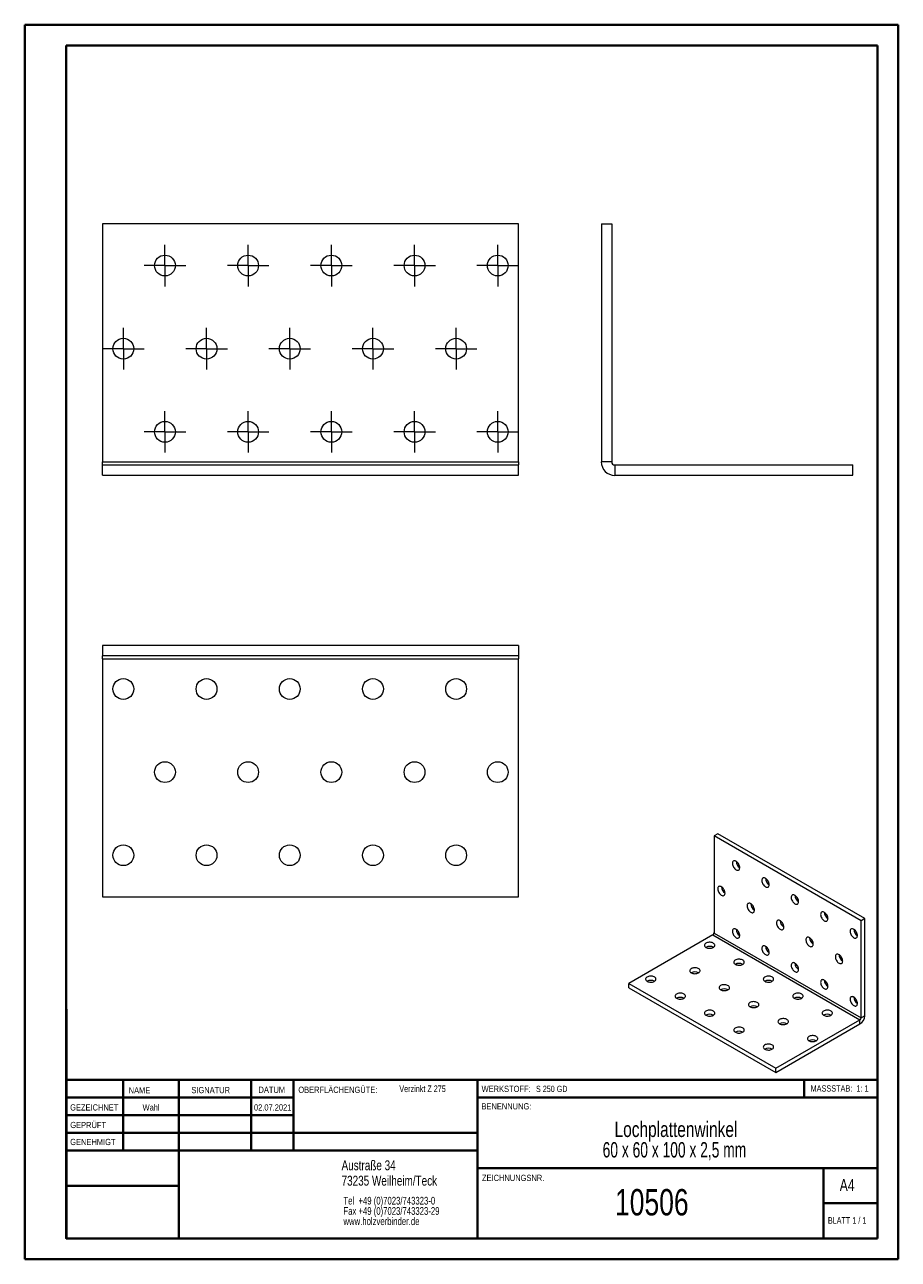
# Model space of a CAD drawing. Header units: millimetres. Extents: x 0 to 210, y 0 to 297.
import ezdxf

# ---------------------------------------------------------------- set-up
doc = ezdxf.new("R2010")
doc.units = ezdxf.units.MM
doc.styles.add('SLDTEXTSTYLE0', font='TXT', dxfattribs={"width": 0.75})
doc.styles.add('SLDTEXTSTYLE1', font='TXT', dxfattribs={"width": 0.681818})
doc.styles.add('SLDTEXTSTYLE2', font='TXT', dxfattribs={"width": 0.7})
doc.styles.add('SLDTEXTSTYLE3', font='TXT', dxfattribs={"width": 0.6875})
doc.styles.add('SLDTEXTSTYLE4', font='TXT', dxfattribs={"width": 0.670455})

# ---------------------------------------------------------------- blocks, each defined once
blk = doc.blocks.new('SW_NOTE_0')
at = {"color": 0, "linetype": 'Continuous', "lineweight": 0, "char_height": 1.8521, "attachment_point": 1, "style": 'SLDTEXTSTYLE0'}
for s, insert in [('Tel  +49 (0)7023/743323-0', (0, 2.39)), ('Fax +49 (0)7023/743323-29', (0, -0.08)), ('www.holzverbinder.de', (0, -2.55))]:
    blk.add_mtext(s, dxfattribs=dict(at, insert=insert))
blk = doc.blocks.new('SW_NOTE_1')
at = {"color": 0, "linetype": 'Continuous', "lineweight": 0, "char_height": 3.7042, "attachment_point": 2}
for s, insert, style in [('Lochplattenwinkel', (21.65, 4.77), 'SLDTEXTSTYLE0'), ('60 x 60 x 100 x 2,5 mm', (21.28, -0.16), 'SLDTEXTSTYLE4')]:
    blk.add_mtext(s, dxfattribs=dict(at, insert=insert, style=style))
blk = doc.blocks.new('SW_CENTERMARKSYMBOL_0')
at = {"color": 0, "linetype": 'Continuous', "lineweight": 0}
for p, q in [((0, 2.5), (0, 5)), ((-2.5, 0), (-5, 0)), ((0, 0), (-2.5, 0)), ((0, 0), (0, 2.5)), ((0, 0), (0, -2.5)), ((0, 0), (2.5, 0)), ((2.5, 0), (5, 0)), ((0, -2.5), (0, -5))]:
    blk.add_line(p, q, dxfattribs=at)
blk = doc.blocks.new('SW_CENTERMARKSYMBOL_1')
at = {"color": 0, "linetype": 'Continuous', "lineweight": 0}
for p, q in [((0, 2.5), (0, 5)), ((-2.5, 0), (-5, 0)), ((0, 0), (-2.5, 0)), ((0, 0), (0, 2.5)), ((0, 0), (0, -2.5)), ((0, 0), (2.5, 0)), ((2.5, 0), (5, 0)), ((0, -2.5), (0, -5))]:
    blk.add_line(p, q, dxfattribs=at)
blk = doc.blocks.new('SW_CENTERMARKSYMBOL_2')
at = {"color": 0, "linetype": 'Continuous', "lineweight": 0}
for p, q in [((0, 2.5), (0, 5)), ((-2.5, 0), (-5, 0)), ((0, 0), (-2.5, 0)), ((0, 0), (0, 2.5)), ((0, 0), (0, -2.5)), ((0, 0), (2.5, 0)), ((2.5, 0), (5, 0)), ((0, -2.5), (0, -5))]:
    blk.add_line(p, q, dxfattribs=at)
blk = doc.blocks.new('SW_CENTERMARKSYMBOL_3')
at = {"color": 0, "linetype": 'Continuous', "lineweight": 0}
for p, q in [((0, 2.5), (0, 5)), ((-2.5, 0), (-5, 0)), ((0, 0), (-2.5, 0)), ((0, 0), (0, 2.5)), ((0, 0), (0, -2.5)), ((0, 0), (2.5, 0)), ((2.5, 0), (5, 0)), ((0, -2.5), (0, -5))]:
    blk.add_line(p, q, dxfattribs=at)
blk = doc.blocks.new('SW_CENTERMARKSYMBOL_4')
at = {"color": 0, "linetype": 'Continuous', "lineweight": 0}
for p, q in [((0, 2.5), (0, 5)), ((-2.5, 0), (-5, 0)), ((0, 0), (-2.5, 0)), ((0, 0), (0, 2.5)), ((0, 0), (0, -2.5)), ((0, 0), (2.5, 0)), ((2.5, 0), (5, 0)), ((0, -2.5), (0, -5))]:
    blk.add_line(p, q, dxfattribs=at)
blk = doc.blocks.new('SW_CENTERMARKSYMBOL_5')
at = {"color": 0, "linetype": 'Continuous', "lineweight": 0}
for p, q in [((0, 2.5), (0, 5)), ((-2.5, 0), (-5, 0)), ((0, 0), (-2.5, 0)), ((0, 0), (0, 2.5)), ((0, 0), (0, -2.5)), ((0, 0), (2.5, 0)), ((2.5, 0), (5, 0)), ((0, -2.5), (0, -5))]:
    blk.add_line(p, q, dxfattribs=at)
blk = doc.blocks.new('SW_CENTERMARKSYMBOL_6')
at = {"color": 0, "linetype": 'Continuous', "lineweight": 0}
for p, q in [((0, 2.5), (0, 5)), ((-2.5, 0), (-5, 0)), ((0, 0), (-2.5, 0)), ((0, 0), (0, 2.5)), ((0, 0), (0, -2.5)), ((0, 0), (2.5, 0)), ((2.5, 0), (5, 0)), ((0, -2.5), (0, -5))]:
    blk.add_line(p, q, dxfattribs=at)
blk = doc.blocks.new('SW_CENTERMARKSYMBOL_7')
at = {"color": 0, "linetype": 'Continuous', "lineweight": 0}
for p, q in [((0, 2.5), (0, 5)), ((-2.5, 0), (-5, 0)), ((0, 0), (-2.5, 0)), ((0, 0), (0, 2.5)), ((0, 0), (0, -2.5)), ((0, 0), (2.5, 0)), ((2.5, 0), (5, 0)), ((0, -2.5), (0, -5))]:
    blk.add_line(p, q, dxfattribs=at)
blk = doc.blocks.new('SW_CENTERMARKSYMBOL_8')
at = {"color": 0, "linetype": 'Continuous', "lineweight": 0}
for p, q in [((0, 2.5), (0, 5)), ((-2.5, 0), (-5, 0)), ((0, 0), (-2.5, 0)), ((0, 0), (0, 2.5)), ((0, 0), (0, -2.5)), ((0, 0), (2.5, 0)), ((2.5, 0), (5, 0)), ((0, -2.5), (0, -5))]:
    blk.add_line(p, q, dxfattribs=at)
blk = doc.blocks.new('SW_CENTERMARKSYMBOL_9')
at = {"color": 0, "linetype": 'Continuous', "lineweight": 0}
for p, q in [((0, 2.5), (0, 5)), ((-2.5, 0), (-5, 0)), ((0, 0), (-2.5, 0)), ((0, 0), (0, 2.5)), ((0, 0), (0, -2.5)), ((0, 0), (2.5, 0)), ((2.5, 0), (5, 0)), ((0, -2.5), (0, -5))]:
    blk.add_line(p, q, dxfattribs=at)
blk = doc.blocks.new('SW_CENTERMARKSYMBOL_10')
at = {"color": 0, "linetype": 'Continuous', "lineweight": 0}
for p, q in [((0, 2.5), (0, 5)), ((-2.5, 0), (-5, 0)), ((0, 0), (-2.5, 0)), ((0, 0), (0, 2.5)), ((0, 0), (0, -2.5)), ((0, 0), (2.5, 0)), ((2.5, 0), (5, 0)), ((0, -2.5), (0, -5))]:
    blk.add_line(p, q, dxfattribs=at)
blk = doc.blocks.new('SW_CENTERMARKSYMBOL_11')
at = {"color": 0, "linetype": 'Continuous', "lineweight": 0}
for p, q in [((0, 2.5), (0, 5)), ((-2.5, 0), (-5, 0)), ((0, 0), (-2.5, 0)), ((0, 0), (0, 2.5)), ((0, 0), (0, -2.5)), ((0, 0), (2.5, 0)), ((2.5, 0), (5, 0)), ((0, -2.5), (0, -5))]:
    blk.add_line(p, q, dxfattribs=at)
blk = doc.blocks.new('SW_CENTERMARKSYMBOL_12')
at = {"color": 0, "linetype": 'Continuous', "lineweight": 0}
for p, q in [((0, 2.5), (0, 5)), ((-2.5, 0), (-5, 0)), ((0, 0), (-2.5, 0)), ((0, 0), (0, 2.5)), ((0, 0), (0, -2.5)), ((0, 0), (2.5, 0)), ((2.5, 0), (5, 0)), ((0, -2.5), (0, -5))]:
    blk.add_line(p, q, dxfattribs=at)
blk = doc.blocks.new('SW_CENTERMARKSYMBOL_13')
at = {"color": 0, "linetype": 'Continuous', "lineweight": 0}
for p, q in [((0, 2.5), (0, 5)), ((-2.5, 0), (-5, 0)), ((0, 0), (-2.5, 0)), ((0, 0), (0, 2.5)), ((0, 0), (0, -2.5)), ((0, 0), (2.5, 0)), ((2.5, 0), (5, 0)), ((0, -2.5), (0, -5))]:
    blk.add_line(p, q, dxfattribs=at)
blk = doc.blocks.new('SW_CENTERMARKSYMBOL_14')
at = {"color": 0, "linetype": 'Continuous', "lineweight": 0}
for p, q in [((0, 2.5), (0, 5)), ((-2.5, 0), (-5, 0)), ((0, 0), (-2.5, 0)), ((0, 0), (0, 2.5)), ((0, 0), (0, -2.5)), ((0, 0), (2.5, 0)), ((2.5, 0), (5, 0)), ((0, -2.5), (0, -5))]:
    blk.add_line(p, q, dxfattribs=at)

msp = doc.modelspace()

# ---------------------------------------------------------------- linework, layer by layer
at = {"color": 7, "linetype": 'Continuous', "lineweight": 40}
for p, q in [((0.08, 0.21), (0.08, 297.21)), ((0.08, 297.21), (210.08, 297.21)), ((210.08, 0.21), (210.08, 297.21)), ((210.08, 292.21), (210.08, 297.21)), ((10.08, 292.21), (205.08, 292.21)), ((10.08, 5.21), (10.08, 292.21)), ((205.08, 5.21), (205.08, 292.21)), ((10.11, 60.37), (10.11, 5.12)), ((205.08, 43.37), (10.11, 43.37)), ((23.71, 43.37), (23.71, 26.37)), ((37.1, 43.37), (37.1, 5.12)), ((54.51, 43.37), (54.51, 26.37)), ((64.71, 26.37), (64.71, 43.37)), ((108.91, 43.37), (108.91, 5.12)), ((187.47, 39.12), (187.47, 43.37)), ((64.71, 39.1), (10.11, 39.1)), ((205.08, 39.12), (108.91, 39.12)), ((64.71, 34.87), (10.11, 34.87)), ((108.91, 30.62), (10.11, 30.62)), ((108.91, 26.37), (10.11, 26.37)), ((108.91, 22.12), (205.08, 22.12)), ((192.08, 5.21), (192.08, 22.21)), ((37.1, 17.87), (10.11, 17.87)), ((10.11, 13.71), (10.08, 13.71)), ((205.08, 13.71), (192.08, 13.71)), ((10.11, 9.46), (10.08, 9.46)), ((10.08, 5.21), (205.08, 5.21)), ((205.08, 5.21), (180.99, 5.21)), ((0.08, 0.21), (210.08, 0.21))]:
    msp.add_line(p, q, dxfattribs=at)
at = {"color": 7, "linetype": 'Continuous', "lineweight": 15}
for p, q in [((118.79, 249.27), (18.79, 249.27)), ((18.79, 249.27), (18.79, 192.04)), ((118.79, 192.04), (118.79, 249.27)), ((138.7, 249.27), (138.7, 192.04)), ((138.7, 249.27), (141.2, 249.27)), ((141.2, 249.27), (141.2, 192.04)), ((18.79, 191.31), (18.79, 192.04)), ((18.79, 192.04), (118.79, 192.04)), ((18.79, 188.81), (18.79, 191.31)), ((18.79, 191.31), (118.79, 191.31)), ((118.79, 192.04), (118.79, 191.31)), ((118.79, 188.81), (118.79, 191.31)), ((141.2, 192.04), (138.7, 192.04)), ((141.93, 191.31), (141.93, 188.81)), ((141.93, 191.31), (199.16, 191.31)), ((199.16, 188.81), (199.16, 191.31)), ((18.79, 188.81), (118.79, 188.81)), ((141.93, 188.81), (199.16, 188.81)), ((18.79, 147.87), (18.79, 145.37)), ((118.79, 147.87), (18.79, 147.87)), ((118.79, 147.87), (118.79, 145.37)), ((118.79, 145.37), (18.79, 145.37)), ((18.79, 144.63), (18.79, 145.37)), ((18.79, 144.63), (118.79, 144.63)), ((18.79, 144.63), (18.79, 87.41)), ((118.79, 145.37), (118.79, 144.63)), ((118.79, 87.41), (118.79, 144.63)), ((166.66, 102.58), (165.78, 102.07)), ((201.13, 81.66), (165.78, 102.07)), ((165.78, 102.07), (165.78, 78.71)), ((202.02, 82.17), (166.66, 102.58)), ((18.79, 87.41), (118.79, 87.41)), ((202.02, 82.17), (201.13, 81.66)), ((201.13, 58.3), (201.13, 81.66)), ((202.02, 58.81), (202.02, 82.17)), ((165.52, 78.26), (145.28, 66.58)), ((165.52, 78.26), (200.87, 57.85)), ((165.78, 78.71), (201.13, 58.3)), ((145.28, 66.58), (180.64, 46.17)), ((145.28, 65.56), (145.28, 66.58)), ((145.28, 65.56), (180.64, 45.15)), ((180.64, 46.17), (200.87, 57.85)), ((180.64, 45.15), (200.87, 56.83)), ((200.87, 56.83), (200.87, 57.85)), ((202.02, 58.81), (201.13, 58.3)), ((180.64, 45.15), (180.64, 46.17))]:
    msp.add_line(p, q, dxfattribs=at)
at = {"color": 7, "linetype": 'Continuous', "lineweight": 0}
for p, q in [((64.71, 39.12), (10.11, 39.12)), ((23.71, 5.21), (23.71, 5.12)), ((54.51, 5.21), (54.51, 5.12))]:
    msp.add_line(p, q, dxfattribs=at)
at = {"color": 7, "linetype": 'Continuous', "lineweight": 15, "flags": 128}
for points in [[(171.08, 93.91), (171.25, 93.83), (171.41, 93.79), (171.56, 93.8), (171.69, 93.84), (171.8, 93.92), (171.88, 94.04), (171.94, 94.19), (171.96, 94.37), (171.95, 94.57), (171.91, 94.78), (171.85, 95), (171.75, 95.21), (171.63, 95.42), (171.48, 95.6), (171.33, 95.77), (171.16, 95.9), (171, 95.99), (170.83, 96.05), (170.67, 96.07), (170.53, 96.05), (170.41, 95.98), (170.31, 95.88), (170.24, 95.75), (170.2, 95.58), (170.2, 95.39), (170.22, 95.19), (170.28, 94.97), (170.36, 94.75), (170.47, 94.54), (170.6, 94.35), (170.75, 94.17), (170.91, 94.02), (171.08, 93.91)], [(167.54, 87.79), (167.71, 87.71), (167.87, 87.67), (168.02, 87.67), (168.15, 87.72), (168.26, 87.8), (168.35, 87.92), (168.4, 88.07), (168.43, 88.25), (168.42, 88.45), (168.38, 88.66), (168.31, 88.87), (168.21, 89.09), (168.09, 89.29), (167.95, 89.48), (167.79, 89.64), (167.63, 89.77), (167.46, 89.87), (167.3, 89.93), (167.14, 89.95), (167, 89.92), (166.88, 89.86), (166.78, 89.76), (166.71, 89.62), (166.67, 89.46), (166.66, 89.27), (166.69, 89.06), (166.74, 88.85), (166.82, 88.63), (166.93, 88.42), (167.07, 88.22), (167.22, 88.05), (167.38, 87.9), (167.54, 87.79)], [(178.15, 89.83), (178.32, 89.75), (178.48, 89.71), (178.63, 89.71), (178.76, 89.76), (178.87, 89.84), (178.95, 89.96), (179.01, 90.11), (179.03, 90.29), (179.03, 90.49), (178.99, 90.7), (178.92, 90.92), (178.82, 91.13), (178.7, 91.34), (178.56, 91.52), (178.4, 91.68), (178.23, 91.82), (178.07, 91.91), (177.9, 91.97), (177.75, 91.99), (177.6, 91.97), (177.48, 91.9), (177.39, 91.8), (177.32, 91.66), (177.28, 91.5), (177.27, 91.31), (177.29, 91.1), (177.35, 90.89), (177.43, 90.67), (177.54, 90.46), (177.67, 90.27), (177.82, 90.09), (177.98, 89.94), (178.15, 89.83)], [(185.22, 85.75), (185.39, 85.67), (185.55, 85.63), (185.7, 85.63), (185.83, 85.68), (185.94, 85.76), (186.03, 85.88), (186.08, 86.03), (186.1, 86.21), (186.1, 86.41), (186.06, 86.62), (185.99, 86.83), (185.89, 87.05), (185.77, 87.25), (185.63, 87.44), (185.47, 87.6), (185.31, 87.73), (185.14, 87.83), (184.97, 87.89), (184.82, 87.91), (184.68, 87.88), (184.55, 87.82), (184.46, 87.72), (184.39, 87.58), (184.35, 87.42), (184.34, 87.23), (184.36, 87.02), (184.42, 86.81), (184.5, 86.59), (184.61, 86.38), (184.74, 86.18), (184.89, 86.01), (185.05, 85.86), (185.22, 85.75)], [(174.62, 83.7), (174.78, 83.63), (174.94, 83.59), (175.09, 83.59), (175.23, 83.63), (175.34, 83.72), (175.42, 83.84), (175.47, 83.99), (175.5, 84.17), (175.49, 84.36), (175.45, 84.58), (175.38, 84.79), (175.28, 85.01), (175.16, 85.21), (175.02, 85.4), (174.86, 85.56), (174.7, 85.69), (174.53, 85.79), (174.37, 85.85), (174.21, 85.86), (174.07, 85.84), (173.95, 85.78), (173.85, 85.68), (173.78, 85.54), (173.74, 85.37), (173.73, 85.19), (173.76, 84.98), (173.81, 84.76), (173.9, 84.55), (174.01, 84.34), (174.14, 84.14), (174.29, 83.97), (174.45, 83.82), (174.62, 83.7)], [(192.29, 81.66), (192.46, 81.59), (192.62, 81.55), (192.77, 81.55), (192.9, 81.59), (193.01, 81.68), (193.1, 81.8), (193.15, 81.95), (193.18, 82.13), (193.17, 82.32), (193.13, 82.54), (193.06, 82.75), (192.96, 82.97), (192.84, 83.17), (192.7, 83.36), (192.54, 83.52), (192.38, 83.65), (192.21, 83.75), (192.04, 83.81), (191.89, 83.83), (191.75, 83.8), (191.62, 83.74), (191.53, 83.64), (191.46, 83.5), (191.42, 83.33), (191.41, 83.15), (191.43, 82.94), (191.49, 82.72), (191.57, 82.51), (191.68, 82.3), (191.81, 82.1), (191.96, 81.93), (192.13, 81.78), (192.29, 81.66)], [(181.69, 79.62), (181.85, 79.54), (182.01, 79.5), (182.16, 79.51), (182.3, 79.55), (182.41, 79.63), (182.49, 79.75), (182.55, 79.91), (182.57, 80.08), (182.56, 80.28), (182.52, 80.49), (182.45, 80.71), (182.35, 80.92), (182.23, 81.13), (182.09, 81.32), (181.94, 81.48), (181.77, 81.61), (181.6, 81.71), (181.44, 81.76), (181.28, 81.78), (181.14, 81.76), (181.02, 81.7), (180.92, 81.59), (180.85, 81.46), (180.81, 81.29), (180.8, 81.1), (180.83, 80.9), (180.88, 80.68), (180.97, 80.47), (181.08, 80.26), (181.21, 80.06), (181.36, 79.88), (181.52, 79.74), (181.69, 79.62)], [(171.08, 77.58), (171.25, 77.5), (171.41, 77.46), (171.56, 77.46), (171.69, 77.51), (171.8, 77.59), (171.88, 77.71), (171.94, 77.86), (171.96, 78.04), (171.95, 78.24), (171.91, 78.45), (171.85, 78.67), (171.75, 78.88), (171.63, 79.09), (171.48, 79.27), (171.33, 79.44), (171.16, 79.57), (171, 79.66), (170.83, 79.72), (170.67, 79.74), (170.53, 79.72), (170.41, 79.65), (170.31, 79.55), (170.24, 79.42), (170.2, 79.25), (170.2, 79.06), (170.22, 78.85), (170.28, 78.64), (170.36, 78.42), (170.47, 78.21), (170.6, 78.02), (170.75, 77.84), (170.91, 77.69), (171.08, 77.58)], [(188.76, 75.54), (188.92, 75.46), (189.09, 75.42), (189.24, 75.43), (189.37, 75.47), (189.48, 75.55), (189.56, 75.67), (189.62, 75.82), (189.64, 76), (189.63, 76.2), (189.59, 76.41), (189.52, 76.63), (189.43, 76.84), (189.3, 77.05), (189.16, 77.23), (189.01, 77.4), (188.84, 77.53), (188.67, 77.62), (188.51, 77.68), (188.35, 77.7), (188.21, 77.68), (188.09, 77.61), (187.99, 77.51), (187.92, 77.38), (187.88, 77.21), (187.87, 77.02), (187.9, 76.82), (187.95, 76.6), (188.04, 76.38), (188.15, 76.17), (188.28, 75.98), (188.43, 75.8), (188.59, 75.65), (188.76, 75.54)], [(199.36, 77.58), (199.53, 77.5), (199.69, 77.46), (199.84, 77.47), (199.97, 77.51), (200.08, 77.59), (200.17, 77.71), (200.22, 77.87), (200.25, 78.04), (200.24, 78.24), (200.2, 78.45), (200.13, 78.67), (200.03, 78.88), (199.91, 79.09), (199.77, 79.28), (199.61, 79.44), (199.45, 79.57), (199.28, 79.67), (199.11, 79.73), (198.96, 79.74), (198.82, 79.72), (198.7, 79.66), (198.6, 79.55), (198.53, 79.42), (198.49, 79.25), (198.48, 79.06), (198.5, 78.86), (198.56, 78.64), (198.64, 78.43), (198.75, 78.22), (198.89, 78.02), (199.04, 77.84), (199.2, 77.7), (199.36, 77.58)], [(163.85, 75.25), (164.03, 75.17), (164.24, 75.1), (164.46, 75.06), (164.7, 75.04), (164.94, 75.05), (165.17, 75.09), (165.38, 75.15), (165.57, 75.23), (165.73, 75.33), (165.85, 75.45), (165.94, 75.58), (165.98, 75.71), (165.97, 75.85), (165.92, 75.98), (165.83, 76.11), (165.69, 76.22), (165.53, 76.32), (165.33, 76.4), (165.11, 76.45), (164.88, 76.48), (164.64, 76.48), (164.41, 76.46), (164.18, 76.41), (163.98, 76.34), (163.8, 76.25), (163.66, 76.14), (163.56, 76.02), (163.5, 75.88), (163.48, 75.75), (163.51, 75.61), (163.58, 75.48), (163.69, 75.36), (163.85, 75.25)], [(178.15, 73.5), (178.32, 73.42), (178.48, 73.38), (178.63, 73.38), (178.76, 73.43), (178.87, 73.51), (178.95, 73.63), (179.01, 73.78), (179.03, 73.96), (179.03, 74.16), (178.99, 74.37), (178.92, 74.59), (178.82, 74.8), (178.7, 75), (178.56, 75.19), (178.4, 75.35), (178.23, 75.49), (178.07, 75.58), (177.9, 75.64), (177.75, 75.66), (177.6, 75.64), (177.48, 75.57), (177.39, 75.47), (177.32, 75.33), (177.28, 75.17), (177.27, 74.98), (177.29, 74.77), (177.35, 74.56), (177.43, 74.34), (177.54, 74.13), (177.67, 73.93), (177.82, 73.76), (177.98, 73.61), (178.15, 73.5)], [(170.92, 71.17), (171.1, 71.09), (171.31, 71.02), (171.53, 70.98), (171.77, 70.96), (172.01, 70.97), (172.24, 71.01), (172.45, 71.07), (172.64, 71.15), (172.8, 71.25), (172.92, 71.37), (173.01, 71.5), (173.05, 71.63), (173.04, 71.77), (172.99, 71.9), (172.9, 72.03), (172.76, 72.14), (172.6, 72.24), (172.4, 72.32), (172.18, 72.37), (171.95, 72.4), (171.71, 72.4), (171.48, 72.38), (171.25, 72.33), (171.05, 72.26), (170.88, 72.17), (170.73, 72.06), (170.63, 71.94), (170.57, 71.8), (170.55, 71.67), (170.58, 71.53), (170.65, 71.4), (170.77, 71.28), (170.92, 71.17)], [(185.22, 69.41), (185.39, 69.34), (185.55, 69.3), (185.7, 69.3), (185.83, 69.34), (185.94, 69.43), (186.03, 69.55), (186.08, 69.7), (186.1, 69.88), (186.1, 70.08), (186.06, 70.29), (185.99, 70.5), (185.89, 70.72), (185.77, 70.92), (185.63, 71.11), (185.47, 71.27), (185.31, 71.4), (185.14, 71.5), (184.97, 71.56), (184.82, 71.58), (184.68, 71.55), (184.55, 71.49), (184.46, 71.39), (184.39, 71.25), (184.35, 71.09), (184.34, 70.9), (184.36, 70.69), (184.42, 70.48), (184.5, 70.26), (184.61, 70.05), (184.74, 69.85), (184.89, 69.68), (185.05, 69.53), (185.22, 69.41)], [(195.83, 71.46), (196, 71.38), (196.16, 71.34), (196.31, 71.34), (196.44, 71.39), (196.55, 71.47), (196.63, 71.59), (196.69, 71.74), (196.71, 71.92), (196.7, 72.12), (196.66, 72.33), (196.59, 72.55), (196.5, 72.76), (196.37, 72.96), (196.23, 73.15), (196.08, 73.31), (195.91, 73.45), (195.74, 73.54), (195.58, 73.6), (195.42, 73.62), (195.28, 73.6), (195.16, 73.53), (195.06, 73.43), (194.99, 73.29), (194.95, 73.13), (194.95, 72.94), (194.97, 72.73), (195.02, 72.52), (195.11, 72.3), (195.22, 72.09), (195.35, 71.89), (195.5, 71.72), (195.66, 71.57), (195.83, 71.46)], [(149.7, 67.09), (149.89, 67), (150.09, 66.94), (150.32, 66.9), (150.56, 66.88), (150.79, 66.89), (151.02, 66.92), (151.24, 66.98), (151.43, 67.07), (151.59, 67.17), (151.71, 67.29), (151.79, 67.41), (151.83, 67.55), (151.83, 67.69), (151.78, 67.82), (151.68, 67.95), (151.55, 68.06), (151.38, 68.16), (151.19, 68.23), (150.97, 68.29), (150.74, 68.32), (150.5, 68.32), (150.26, 68.3), (150.04, 68.25), (149.84, 68.18), (149.66, 68.09), (149.52, 67.98), (149.42, 67.85), (149.35, 67.72), (149.34, 67.58), (149.37, 67.45), (149.44, 67.32), (149.55, 67.2), (149.7, 67.09)], [(160.31, 69.13), (160.49, 69.04), (160.7, 68.98), (160.93, 68.94), (161.16, 68.92), (161.4, 68.93), (161.63, 68.97), (161.84, 69.03), (162.03, 69.11), (162.19, 69.21), (162.32, 69.33), (162.4, 69.46), (162.44, 69.59), (162.43, 69.73), (162.38, 69.86), (162.29, 69.99), (162.16, 70.1), (161.99, 70.2), (161.79, 70.28), (161.57, 70.33), (161.34, 70.36), (161.1, 70.36), (160.87, 70.34), (160.65, 70.29), (160.44, 70.22), (160.27, 70.13), (160.13, 70.02), (160.02, 69.89), (159.96, 69.76), (159.94, 69.62), (159.97, 69.49), (160.04, 69.36), (160.16, 69.24), (160.31, 69.13)], [(177.99, 67.09), (178.17, 67), (178.38, 66.94), (178.61, 66.9), (178.84, 66.88), (179.08, 66.89), (179.31, 66.92), (179.52, 66.98), (179.71, 67.07), (179.87, 67.17), (180, 67.29), (180.08, 67.41), (180.12, 67.55), (180.11, 67.69), (180.06, 67.82), (179.97, 67.95), (179.84, 68.06), (179.67, 68.16), (179.47, 68.23), (179.25, 68.29), (179.02, 68.32), (178.78, 68.32), (178.55, 68.3), (178.33, 68.25), (178.12, 68.18), (177.95, 68.09), (177.8, 67.98), (177.7, 67.85), (177.64, 67.72), (177.62, 67.58), (177.65, 67.45), (177.72, 67.32), (177.84, 67.2), (177.99, 67.09)], [(167.38, 65.05), (167.56, 64.96), (167.77, 64.9), (168, 64.85), (168.23, 64.84), (168.47, 64.85), (168.7, 64.88), (168.92, 64.94), (169.11, 65.03), (169.27, 65.13), (169.39, 65.24), (169.47, 65.37), (169.51, 65.51), (169.51, 65.65), (169.46, 65.78), (169.36, 65.91), (169.23, 66.02), (169.06, 66.12), (168.86, 66.19), (168.65, 66.25), (168.41, 66.28), (168.18, 66.28), (167.94, 66.26), (167.72, 66.21), (167.52, 66.14), (167.34, 66.05), (167.2, 65.94), (167.09, 65.81), (167.03, 65.68), (167.02, 65.54), (167.04, 65.41), (167.12, 65.28), (167.23, 65.16), (167.38, 65.05)], [(192.29, 65.33), (192.46, 65.25), (192.62, 65.22), (192.77, 65.22), (192.9, 65.26), (193.01, 65.35), (193.1, 65.47), (193.15, 65.62), (193.18, 65.8), (193.17, 65.99), (193.13, 66.21), (193.06, 66.42), (192.96, 66.64), (192.84, 66.84), (192.7, 67.03), (192.54, 67.19), (192.38, 67.32), (192.21, 67.42), (192.04, 67.48), (191.89, 67.49), (191.75, 67.47), (191.62, 67.41), (191.53, 67.31), (191.46, 67.17), (191.42, 67), (191.41, 66.81), (191.43, 66.61), (191.49, 66.39), (191.57, 66.18), (191.68, 65.97), (191.81, 65.77), (191.96, 65.6), (192.13, 65.45), (192.29, 65.33)], [(156.77, 63.01), (156.96, 62.92), (157.17, 62.86), (157.39, 62.81), (157.63, 62.8), (157.87, 62.81), (158.09, 62.84), (158.31, 62.9), (158.5, 62.98), (158.66, 63.09), (158.78, 63.2), (158.87, 63.33), (158.9, 63.47), (158.9, 63.6), (158.85, 63.74), (158.76, 63.86), (158.62, 63.98), (158.45, 64.08), (158.26, 64.15), (158.04, 64.21), (157.81, 64.24), (157.57, 64.24), (157.33, 64.22), (157.11, 64.17), (156.91, 64.1), (156.73, 64), (156.59, 63.89), (156.49, 63.77), (156.43, 63.64), (156.41, 63.5), (156.44, 63.37), (156.51, 63.23), (156.62, 63.11), (156.77, 63.01)], [(185.06, 63.01), (185.24, 62.92), (185.45, 62.86), (185.68, 62.81), (185.91, 62.8), (186.15, 62.81), (186.38, 62.84), (186.59, 62.9), (186.78, 62.98), (186.94, 63.09), (187.07, 63.2), (187.15, 63.33), (187.19, 63.47), (187.18, 63.6), (187.13, 63.74), (187.04, 63.86), (186.91, 63.98), (186.74, 64.08), (186.54, 64.15), (186.32, 64.21), (186.09, 64.24), (185.85, 64.24), (185.62, 64.22), (185.4, 64.17), (185.19, 64.1), (185.02, 64), (184.87, 63.89), (184.77, 63.77), (184.71, 63.64), (184.69, 63.5), (184.72, 63.37), (184.79, 63.23), (184.91, 63.11), (185.06, 63.01)], [(199.36, 61.25), (199.53, 61.17), (199.69, 61.13), (199.84, 61.14), (199.97, 61.18), (200.08, 61.26), (200.17, 61.38), (200.22, 61.53), (200.25, 61.71), (200.24, 61.91), (200.2, 62.12), (200.13, 62.34), (200.03, 62.55), (199.91, 62.76), (199.77, 62.94), (199.61, 63.11), (199.45, 63.24), (199.28, 63.34), (199.11, 63.39), (198.96, 63.41), (198.82, 63.39), (198.7, 63.33), (198.6, 63.22), (198.53, 63.09), (198.49, 62.92), (198.48, 62.73), (198.5, 62.53), (198.56, 62.31), (198.64, 62.09), (198.75, 61.88), (198.89, 61.69), (199.04, 61.51), (199.2, 61.37), (199.36, 61.25)], [(163.85, 58.93), (164.03, 58.84), (164.24, 58.77), (164.46, 58.73), (164.7, 58.72), (164.94, 58.73), (165.17, 58.76), (165.38, 58.82), (165.57, 58.9), (165.73, 59), (165.85, 59.12), (165.94, 59.25), (165.98, 59.39), (165.97, 59.52), (165.92, 59.66), (165.83, 59.78), (165.69, 59.9), (165.53, 59.99), (165.33, 60.07), (165.11, 60.12), (164.88, 60.15), (164.64, 60.16), (164.41, 60.13), (164.18, 60.09), (163.98, 60.01), (163.8, 59.92), (163.66, 59.81), (163.56, 59.69), (163.5, 59.56), (163.48, 59.42), (163.51, 59.28), (163.58, 59.15), (163.69, 59.03), (163.85, 58.93)], [(174.45, 60.97), (174.64, 60.88), (174.84, 60.81), (175.07, 60.77), (175.31, 60.76), (175.54, 60.77), (175.77, 60.8), (175.99, 60.86), (176.18, 60.94), (176.34, 61.05), (176.46, 61.16), (176.54, 61.29), (176.58, 61.43), (176.58, 61.56), (176.53, 61.7), (176.43, 61.82), (176.3, 61.94), (176.13, 62.03), (175.93, 62.11), (175.72, 62.17), (175.48, 62.19), (175.25, 62.2), (175.01, 62.17), (174.79, 62.13), (174.59, 62.06), (174.41, 61.96), (174.27, 61.85), (174.16, 61.73), (174.1, 61.6), (174.09, 61.46), (174.11, 61.32), (174.19, 61.19), (174.3, 61.07), (174.45, 60.97)], [(192.13, 58.93), (192.31, 58.84), (192.52, 58.77), (192.75, 58.73), (192.98, 58.72), (193.22, 58.73), (193.45, 58.76), (193.66, 58.82), (193.85, 58.9), (194.01, 59), (194.14, 59.12), (194.22, 59.25), (194.26, 59.39), (194.25, 59.52), (194.2, 59.66), (194.11, 59.78), (193.98, 59.9), (193.81, 59.99), (193.61, 60.07), (193.39, 60.12), (193.16, 60.15), (192.92, 60.16), (192.69, 60.13), (192.47, 60.09), (192.26, 60.01), (192.09, 59.92), (191.95, 59.81), (191.84, 59.69), (191.78, 59.56), (191.76, 59.42), (191.79, 59.28), (191.86, 59.15), (191.98, 59.03), (192.13, 58.93)], [(181.52, 56.89), (181.71, 56.8), (181.91, 56.73), (182.14, 56.69), (182.38, 56.67), (182.61, 56.68), (182.84, 56.72), (183.06, 56.78), (183.25, 56.86), (183.41, 56.96), (183.53, 57.08), (183.61, 57.21), (183.65, 57.34), (183.65, 57.48), (183.6, 57.62), (183.5, 57.74), (183.37, 57.86), (183.2, 57.95), (183.01, 58.03), (182.79, 58.08), (182.56, 58.11), (182.32, 58.12), (182.08, 58.09), (181.86, 58.04), (181.66, 57.97), (181.48, 57.88), (181.34, 57.77), (181.24, 57.65), (181.17, 57.52), (181.16, 57.38), (181.19, 57.24), (181.26, 57.11), (181.37, 56.99), (181.52, 56.89)], [(170.92, 54.84), (171.1, 54.76), (171.31, 54.69), (171.53, 54.65), (171.77, 54.63), (172.01, 54.64), (172.24, 54.68), (172.45, 54.74), (172.64, 54.82), (172.8, 54.92), (172.92, 55.04), (173.01, 55.17), (173.05, 55.3), (173.04, 55.44), (172.99, 55.57), (172.9, 55.7), (172.76, 55.81), (172.6, 55.91), (172.4, 55.99), (172.18, 56.04), (171.95, 56.07), (171.71, 56.07), (171.48, 56.05), (171.25, 56), (171.05, 55.93), (170.88, 55.84), (170.73, 55.73), (170.63, 55.61), (170.57, 55.47), (170.55, 55.34), (170.58, 55.2), (170.65, 55.07), (170.77, 54.95), (170.92, 54.84)], [(188.59, 52.8), (188.78, 52.72), (188.99, 52.65), (189.21, 52.61), (189.45, 52.59), (189.69, 52.6), (189.91, 52.64), (190.13, 52.7), (190.32, 52.78), (190.48, 52.88), (190.6, 53), (190.69, 53.13), (190.72, 53.26), (190.72, 53.4), (190.67, 53.53), (190.57, 53.66), (190.44, 53.77), (190.27, 53.87), (190.08, 53.95), (189.86, 54), (189.63, 54.03), (189.39, 54.03), (189.15, 54.01), (188.93, 53.96), (188.73, 53.89), (188.55, 53.8), (188.41, 53.69), (188.31, 53.57), (188.25, 53.43), (188.23, 53.3), (188.26, 53.16), (188.33, 53.03), (188.44, 52.91), (188.59, 52.8)], [(177.99, 50.76), (178.17, 50.68), (178.38, 50.61), (178.61, 50.57), (178.84, 50.55), (179.08, 50.56), (179.31, 50.6), (179.52, 50.66), (179.71, 50.74), (179.87, 50.84), (180, 50.96), (180.08, 51.09), (180.12, 51.22), (180.11, 51.36), (180.06, 51.49), (179.97, 51.62), (179.84, 51.73), (179.67, 51.83), (179.47, 51.91), (179.25, 51.96), (179.02, 51.99), (178.78, 51.99), (178.55, 51.97), (178.33, 51.92), (178.12, 51.85), (177.95, 51.76), (177.8, 51.65), (177.7, 51.52), (177.64, 51.39), (177.62, 51.26), (177.65, 51.12), (177.72, 50.99), (177.84, 50.87), (177.99, 50.76)]]:
    msp.add_lwpolyline(points, dxfattribs=at)
at = {"color": 7, "linetype": 'Continuous', "lineweight": 15}
for centre in [(33.79, 239.27), (53.79, 239.27), (73.79, 239.27), (93.79, 239.27), (113.79, 239.27), (23.79, 219.27), (43.79, 219.27), (63.79, 219.27), (83.79, 219.27), (103.79, 219.27), (33.79, 199.27), (53.79, 199.27), (73.79, 199.27), (93.79, 199.27), (113.79, 199.27), (23.79, 137.41), (43.79, 137.41), (63.79, 137.41), (83.79, 137.41), (103.79, 137.41), (33.79, 117.41), (53.79, 117.41), (73.79, 117.41), (93.79, 117.41), (113.79, 117.41), (23.79, 97.41), (43.79, 97.41), (63.79, 97.41), (83.79, 97.41), (103.79, 97.41)]:
    msp.add_circle(centre, 2.5, dxfattribs=at)
for centre, radius, start, end in [((141.93, 192.04), 3.24, 180, 270), ((141.93, 192.04), 0.737, 180, 270), ((172.98, 96.03), 1.9, 182.3504, 237.6442), ((169.45, 89.9), 1.9, 182.3504, 237.6442), ((180.05, 91.95), 1.9, 182.3504, 237.6442), ((187.13, 87.87), 1.9, 182.3504, 237.6442), ((176.52, 85.82), 1.9, 182.3504, 237.6442), ((194.2, 83.78), 1.9, 182.3504, 237.6442), ((183.59, 81.74), 1.9, 182.3504, 237.6442), ((165.21, 78.74), 0.566, 302.6055, 357.3945), ((172.98, 79.7), 1.9, 182.3504, 237.6442), ((190.66, 77.66), 1.9, 182.3504, 237.6442), ((201.27, 79.7), 1.9, 182.3504, 237.6442), ((164.73, 73.57), 1.91, 62.3724, 117.6276), ((180.05, 75.62), 1.9, 182.3504, 237.6442), ((171.8, 69.48), 1.91, 62.3724, 117.6276), ((187.13, 71.53), 1.9, 182.3504, 237.6442), ((197.73, 73.58), 1.9, 182.3504, 237.6442), ((161.19, 67.44), 1.91, 62.3724, 117.6276), ((150.59, 65.4), 1.91, 62.3724, 117.6276), ((178.87, 65.4), 1.91, 62.3724, 117.6276), ((194.2, 67.45), 1.9, 182.3504, 237.6442), ((157.66, 61.32), 1.91, 62.3724, 117.6276), ((168.26, 63.36), 1.91, 62.3724, 117.6276), ((185.94, 61.32), 1.91, 62.3724, 117.6276), ((201.27, 63.37), 1.9, 182.3504, 237.6442), ((175.34, 59.28), 1.91, 62.3724, 117.6276), ((164.73, 57.24), 1.91, 62.3724, 117.6276), ((182.41, 55.2), 1.91, 62.3724, 117.6276), ((193.01, 57.24), 1.91, 62.3724, 117.6276), ((199.54, 58.92), 2.48, 302.4763, 357.5237), ((200.57, 58.33), 0.566, 302.6055, 357.3945), ((171.8, 53.16), 1.91, 62.3724, 117.6276), ((178.87, 49.07), 1.91, 62.3724, 117.6276), ((189.48, 51.11), 1.91, 62.3724, 117.6276)]:
    msp.add_arc(centre, radius, start, end, dxfattribs=at)

# ---------------------------------------------------------------- block references
at = {"color": 7, "linetype": 'Continuous', "lineweight": 0}
for name, p in [('SW_CENTERMARKSYMBOL_0', (33.79, 239.27)), ('SW_CENTERMARKSYMBOL_1', (53.79, 239.27)), ('SW_CENTERMARKSYMBOL_2', (73.79, 239.27)), ('SW_CENTERMARKSYMBOL_3', (93.79, 239.27)), ('SW_CENTERMARKSYMBOL_4', (113.79, 239.27)), ('SW_CENTERMARKSYMBOL_5', (23.79, 219.27)), ('SW_CENTERMARKSYMBOL_6', (43.79, 219.27)), ('SW_CENTERMARKSYMBOL_7', (63.79, 219.27)), ('SW_CENTERMARKSYMBOL_8', (83.79, 219.27)), ('SW_CENTERMARKSYMBOL_9', (103.79, 219.27)), ('SW_CENTERMARKSYMBOL_10', (33.79, 199.27)), ('SW_CENTERMARKSYMBOL_11', (53.79, 199.27)), ('SW_CENTERMARKSYMBOL_12', (73.79, 199.27)), ('SW_CENTERMARKSYMBOL_13', (93.79, 199.27)), ('SW_CENTERMARKSYMBOL_14', (113.79, 199.27)), ('SW_NOTE_1', (134.99, 28.57)), ('SW_NOTE_0', (76.7, 12.85))]:
    msp.add_blockref(name, p, dxfattribs=at)

# ---------------------------------------------------------------- texts
for s, insert, char_height, attachment_point, style in [('NAME', (25.07, 41.62), 1.5, 1, 'SLDTEXTSTYLE0'), ('SIGNATUR', (40.14, 41.68), 1.5, 1, 'SLDTEXTSTYLE0'), ('DATUM', (56.28, 41.74), 1.5, 1, 'SLDTEXTSTYLE0'), ('OBERFLÄCHENGÜTE:', (65.86, 41.74), 1.5, 1, 'SLDTEXTSTYLE0'), ('Verzinkt Z 275', (90.14, 42.03), 1.5875, 1, 'SLDTEXTSTYLE0'), ('WERKSTOFF:', (109.91, 41.96), 1.5, 1, 'SLDTEXTSTYLE0'), ('S 250 GD', (122.99, 41.96), 1.5, 1, 'SLDTEXTSTYLE3'), ('MASSSTAB:  1: 1', (188.99, 42.07), 1.5, 1, 'SLDTEXTSTYLE2'), ('GEZEICHNET', (11, 37.51), 1.5, 1, 'SLDTEXTSTYLE0'), ('Wahl', (30.46, 37.5), 1.499, 2, 'SLDTEXTSTYLE0'), ('02.07.2021', (59.69, 37.5), 1.499, 2, 'SLDTEXTSTYLE0'), ('BENENNUNG:', (109.88, 37.77), 1.5, 1, 'SLDTEXTSTYLE0'), ('GEPRÜFT', (11.03, 33.28), 1.5, 1, 'SLDTEXTSTYLE0'), ('GENEHMIGT', (11.02, 29.19), 1.5, 1, 'SLDTEXTSTYLE0'), ('Austraße 34', (76.25, 24.02), 2.3813, 1, 'SLDTEXTSTYLE0'), ('73235 Weilheim/Teck', (76.25, 20.32), 2.3813, 1, 'SLDTEXTSTYLE0'), ('ZEICHNUNGSNR.', (110, 20.55), 1.5, 1, 'SLDTEXTSTYLE0'), ('A4', (196, 19.52), 2.91, 1, 'SLDTEXTSTYLE0'), ('10506', (150.83, 17.12), 6.35, 2, 'SLDTEXTSTYLE0'), ('BLATT 1 / 1', (193.16, 10.36), 1.5875, 1, 'SLDTEXTSTYLE1')]:
    msp.add_mtext(s, dxfattribs=dict(at, insert=insert, char_height=char_height, attachment_point=attachment_point, style=style))

doc.saveas('drawing.dxf')
